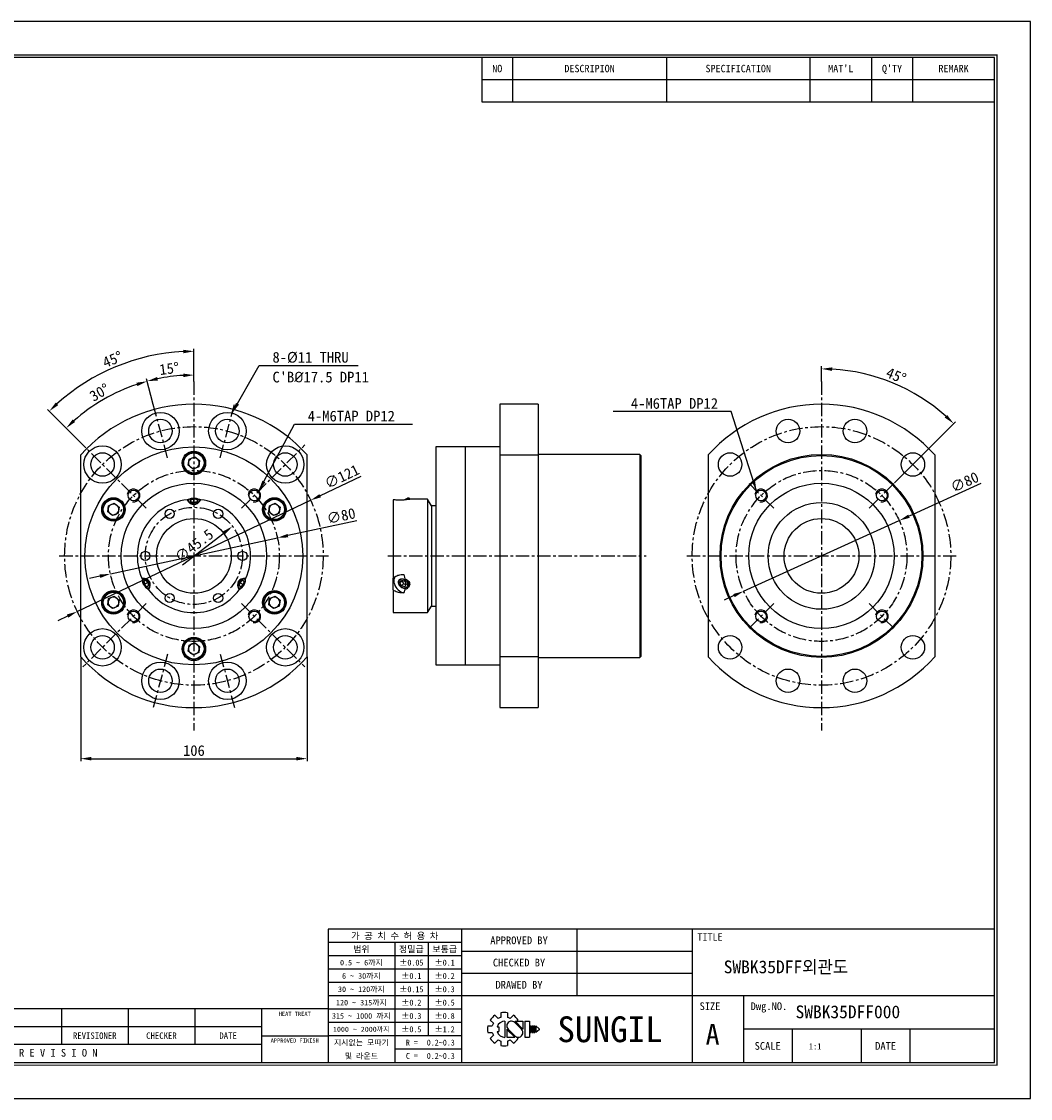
# Model space of a CAD drawing. Header units: millimetres. Extents: x -29 to 5648, y -387 to 1210.
# Tile 2 of 2: x 3169 to 3641, y 706 to 1210. Entities that reach past the tile are written whole.
import ezdxf
from ezdxf.enums import TextEntityAlignment as Align

# ---------------------------------------------------------------- set-up
doc = ezdxf.new("R2010")
doc.units = ezdxf.units.MM
doc.linetypes.add('CENTER', pattern=[2, 1.25, -0.25, 0.25, -0.25])
doc.layers.get('DEFPOINTS').update_dxf_attribs({"linetype": 'CONTINUOUS'})
for name, color, linetype in [('center', 1, 'CENTER'), ('L1', 7, 'CONTINUOUS'), ('OUTLINE', 7, 'CONTINUOUS'), ('thread', 5, 'CONTINUOUS')]:
    doc.layers.add(name, color=color, linetype=linetype)
doc.dimstyles.new('5', dxfattribs={"dimtxt": 5, "dimasz": 5, "dimexe": 1.2, "dimexo": 0, "dimgap": 1.2, "dimtad": 1, "dimdec": 3, "dimzin": 11, "dimdsep": 46, "dimtxsty": 'Standard', "dimcen": 0, "dimclrd": 5, "dimclre": 5, "dimclrt": 3, "dimadec": 0, "dimazin": 0, "dimtfac": 0.6, "dimtdec": 3, "dimtmove": 0, "dimatfit": 3, "dimfxl": 0, "dimtolj": 1, "dimtzin": 11, "dimarcsym": 0})

# ---------------------------------------------------------------- blocks, each defined once
blk = doc.blocks.new('AAAA')
at = {"layer": 'L1', "color": 0}
for p, q in [((-298.87, 124.28), (-595.87, 124.28)), ((-298.87, -85.72), (-298.87, 124.28)), ((-595.87, -85.72), (-298.87, -85.72))]:
    blk.add_line(p, q, dxfattribs=at)
at = {"layer": 'L1'}
for p, q in [((-405.87, 117.28), (-405.87, 108.62)), ((-399.87, 117.28), (-399.87, 108.62)), ((-369.87, 117.28), (-369.87, 108.62)), ((-341.87, 117.28), (-341.87, 108.62)), ((-329.87, 117.28), (-329.87, 108.62)), ((-321.87, 117.28), (-321.87, 108.62)), ((-405.87, 112.95), (-305.87, 112.95)), ((-405.87, 108.62), (-305.87, 108.62)), ((-305.87, -52.72), (-435.87, -52.72)), ((-435.87, -52.72), (-435.87, -78.72)), ((-409.87, -52.72), (-409.87, -78.72)), ((-387.37, -52.72), (-387.37, -65.72)), ((-364.87, -52.72), (-364.87, -78.72)), ((-409.87, -55.32), (-435.87, -55.32)), ((-422.87, -55.32), (-422.87, -78.72)), ((-416.37, -55.32), (-416.37, -73.52)), ((-409.87, -57.92), (-435.87, -57.92)), ((-364.87, -57.05), (-409.87, -57.05)), ((-409.87, -60.52), (-435.87, -60.52)), ((-364.87, -61.38), (-409.87, -61.38)), ((-409.87, -63.12), (-435.87, -63.12)), ((-409.87, -65.72), (-435.87, -65.72)), ((-305.87, -65.72), (-409.87, -65.72)), ((-354.87, -65.72), (-354.87, -78.72)), ((-435.87, -68.22), (-533.87, -68.22)), ((-487.87, -68.22), (-487.87, -75.22)), ((-474.87, -68.22), (-474.87, -75.22)), ((-461.87, -68.22), (-461.87, -75.22)), ((-448.87, -68.22), (-448.87, -78.72)), ((-409.87, -68.32), (-435.87, -68.32)), ((-402.17, -69.02), (-402.17, -69.9)), ((-400.87, -69.02), (-400.87, -69.9)), ((-409.87, -70.92), (-435.87, -70.92)), ((-404.24, -70.42), (-403.62, -71.04)), ((-403.32, -69.5), (-402.7, -70.12)), ((-401.37, -70.64), (-401.37, -73.79)), ((-400.35, -70.12), (-399.72, -69.5)), ((-398.13, -72.22), (-399.46, -70.88)), ((-397.85, -72.19), (-399.4, -70.64)), ((-399.4, -70.64), (-397.85, -70.64)), ((-399.03, -70.64), (-398.81, -70.42)), ((-397.85, -70.64), (-397.85, -72.22)), ((-397.48, -70.64), (-397.48, -73.79)), ((-397.48, -70.64), (-396.61, -70.64)), ((-396.61, -70.64), (-396.61, -73.79)), ((-448.87, -71.72), (-533.87, -71.72)), ((-404.71, -71.57), (-403.84, -71.57)), ((-404.71, -71.57), (-403.84, -71.57)), ((-404.71, -72.86), (-403.84, -72.86)), ((-404.24, -74.01), (-403.62, -73.39)), ((-402.89, -71.78), (-402.59, -71.78)), ((-402.89, -72.65), (-402.59, -72.65)), ((-402.59, -71.78), (-402.59, -72.65)), ((-401.01, -72.22), (-401.01, -73.79)), ((-401.01, -72.24), (-399.45, -73.79)), ((-400.73, -72.22), (-399.39, -73.55)), ((-396.46, -71.57), (-396.46, -72.86)), ((-396.46, -71.57), (-396.24, -71.57)), ((-396.46, -72.86), (-396.24, -72.86)), ((-396.24, -71.57), (-396.24, -72.86)), ((-396.09, -71.57), (-396.09, -72.86)), ((-396.09, -71.57), (-395.88, -71.57)), ((-396.09, -72.86), (-395.88, -72.86)), ((-395.88, -71.57), (-395.88, -72.86)), ((-395.72, -71.57), (-395.72, -72.86)), ((-395.72, -71.57), (-395.51, -71.57)), ((-395.72, -72.86), (-395.51, -72.86)), ((-395.51, -71.57), (-395.51, -72.86)), ((-395.36, -71.57), (-395.36, -72.86)), ((-395.36, -71.57), (-394.71, -72.11)), ((-394.71, -72.32), (-395.36, -72.86)), ((-394.71, -72.11), (-394.71, -72.22)), ((-394.71, -72.11), (-394.71, -72.32)), ((-394.71, -72.22), (-394.71, -72.32)), ((-305.87, -72.22), (-354.87, -72.22)), ((-345.37, -72.22), (-345.37, -78.72)), ((-331.87, -72.22), (-331.87, -78.72)), ((-322.37, -72.22), (-322.37, -78.72)), ((-448.87, -75.22), (-533.87, -75.22)), ((-448.87, -73.52), (-435.87, -73.52)), ((-409.87, -73.52), (-435.87, -73.52)), ((-403.32, -74.93), (-402.7, -74.31)), ((-402.17, -74.53), (-402.17, -75.41)), ((-401.01, -73.79), (-399.45, -73.79)), ((-400.87, -74.53), (-400.87, -75.41)), ((-400.35, -74.31), (-399.72, -74.93)), ((-399.08, -73.74), (-398.81, -74.01)), ((-397.48, -73.79), (-396.61, -73.79)), ((-409.87, -76.12), (-422.87, -76.12))]:
    blk.add_line(p, q, dxfattribs=at)
at = {"layer": 'L1', "const_width": 0.25}
blk.add_lwpolyline([(-305.37, -79.22), (-305.37, 117.78), (-585.87, 117.78), (-585.87, -79.22)], close=True, dxfattribs=at)
at = {"layer": 'L1'}
blk.add_lwpolyline([(-305.87, -78.72), (-305.87, 117.28), (-585.37, 117.28), (-585.37, -78.72)], close=True, dxfattribs=at)
for centre, radius, start, end in [((-401.52, -72.22), 3.26, 78.4943, 101.5057), ((-401.52, -72.22), 3.26, 123.4943, 146.5057), ((-401.52, -72.22), 2.4, 150.6872, 164.3128), ((-401.37, -72.22), 1.58, 90, 164.0671), ((-401.52, -72.22), 2.4, 105.6872, 119.3128), ((-400.09, -71.56), 0.919, 43.2202, 225.8282), ((-401.52, -72.22), 2.4, 60.6872, 74.3128), ((-401.52, -72.22), 3.26, 33.4943, 56.5057), ((-401.52, -72.22), 3.26, 168.4943, 191.5057), ((-401.52, -72.22), 2.4, 195.6872, 209.3128), ((-401.37, -72.22), 1.58, 195.9329, 270), ((-398.77, -72.87), 0.919, 223.2202, 45.8282), ((-401.52, -72.22), 3.26, 213.4943, 236.5057), ((-401.52, -72.22), 2.4, 240.6872, 254.3128), ((-401.52, -72.22), 3.26, 258.4943, 281.5057), ((-401.52, -72.22), 2.4, 285.6872, 299.3128), ((-401.52, -72.22), 3.26, 303.4943, 326.5057)]:
    blk.add_arc(centre, radius, start, end, dxfattribs=at)
for p in [(-387.37, -57.05), (-387.37, -61.38)]:
    blk.add_point(p, dxfattribs=at)
for s, height, p in [('NO', 1.444, (-402.87, 115.12)), ('DESCRIPION', 1.444, (-384.87, 115.12)), ('SPECIFICATION', 1.444, (-355.87, 115.12)), ("MAT'L", 1.444, (-335.87, 115.12)), ("Q'TY", 1.444, (-325.87, 115.12)), ('REMARK', 1.444, (-313.87, 115.12)), ('가 공 치 수 허 용 차', 1.3, (-422.87, -54.02)), ('APPROVED BY', 1.5, (-398.62, -54.88)), ('TITLE', 1.444, (-361.37, -54.22)), ('범위', 1.25, (-429.37, -56.62)), ('정밀급', 1.25, (-419.62, -56.62)), ('보통급', 1.25, (-413.12, -56.62)), ('0.5 ~ 6까지', 1.1, (-429.37, -59.22)), ('%%P0.05', 1.15, (-419.62, -59.22)), ('%%P0.1', 1.15, (-413.12, -59.22)), ('CHECKED BY', 1.5, (-398.62, -59.22)), ('6 ~ 30까지', 1.1, (-429.37, -61.82)), ('%%P0.1', 1.15, (-419.62, -61.82)), ('%%P0.2', 1.15, (-413.12, -61.82)), ('DRAWED BY', 1.5, (-398.62, -63.55)), ('30 ~ 120까지', 1.1, (-429.37, -64.42)), ('%%P0.15', 1.15, (-419.62, -64.42)), ('%%P0.3', 1.15, (-413.12, -64.42)), ('120 ~ 315까지', 1.1, (-429.37, -67.02)), ('%%P0.2', 1.15, (-419.62, -67.02)), ('%%P0.5', 1.15, (-413.12, -67.02)), ('SIZE', 1.5, (-361.37, -67.72)), ('Dwg.NO.', 1.5, (-349.87, -67.72)), ('HEAT TREAT', 0.8, (-442.37, -69.22)), ('315 ~ 1000 까지', 1.1, (-429.37, -69.62)), ('%%P0.3', 1.15, (-419.62, -69.62)), ('%%P0.8', 1.15, (-413.12, -69.62)), ('SUNGIL', 5.032, (-380.87, -72.22)), ('A', 4, (-360.87, -73.22)), ('REVISIONER', 1.25, (-481.37, -73.47)), ('CHECKER', 1.25, (-468.37, -73.47)), ('DATE', 1.25, (-455.37, -73.47)), ('1000 ~ 2000까지', 0.99, (-429.37, -72.22)), ('%%P0.5', 1.15, (-419.62, -72.22)), ('%%P1.2', 1.15, (-413.12, -72.22)), ('APPROVED FINISH', 0.8, (-442.37, -74.42)), ('지시없는 모따기', 1.1, (-429.37, -74.82)), ('R = ', 1.15, (-419.12, -74.82)), ('SCALE', 1.5, (-350.12, -75.47)), ('DATE', 1.5, (-327.12, -75.47)), ('R E V I S I O N', 1.5, (-488.49, -76.81)), ('및 라운드', 1.1, (-429.37, -77.42)), ('C = ', 1.15, (-419.12, -77.42))]:
    blk.add_text(s, height=height, dxfattribs=at).set_placement(p, align=Align.MIDDLE_CENTER)
for tag, p in [('필렛', (-416.62, -74.82)), ('모따기', (-416.62, -77.42))]:
    blk.add_attdef(tag, text='', height=1.15, dxfattribs=at).set_placement(p, align=Align.MIDDLE_LEFT)
at = {"layer": 'OUTLINE', "ltscale": 0.5}
for tag, p, height in [('TITLE', (-358.7, -61.31), 2.5), ('도번', (-344.69, -70.07), 2.5), ('SCALE', (-342.09, -76.16), 1.2), ('DATE', (-318.85, -76.2), 1.2)]:
    blk.add_attdef(tag, p, '', height=height, dxfattribs=at)
blk = doc.blocks.new('*D42')
at = {"layer": 'DEFPOINTS', "color": 0, "ltscale": 5}
for p in [(3242.3, 1043.84), (3249.68, 1041.17), (3230.67, 1030.45), (3237.36, 1005.47), (3249.68, 877.87)]:
    blk.add_point(p, dxfattribs=at)
at = {"layer": 'OUTLINE', "color": 5, "lineweight": -2, "ltscale": 5}
for p, q in [((3249.68, 1041.17), (3249.68, 1045.36)), ((3230.67, 1030.45), (3227.46, 1042.44))]:
    blk.add_line(p, q, dxfattribs=at)
blk.add_arc((3249.68, 959.52), 84.64, 93.3851, 101.6149, dxfattribs=at)
at = {"layer": 'OUTLINE', "color": 5, "ltscale": 5}
for points in [[(3244.65, 1044.85), (3244.7, 1043.18), (3249.68, 1044.16)], [(3232.83, 1041.62), (3232.44, 1043.24), (3227.77, 1041.28)]]:
    blk.add_solid(points, dxfattribs=at)
at = {"layer": 'OUTLINE', "color": 3, "ltscale": 5, "insert": (3238.14, 1047.18), "char_height": 5, "attachment_point": 5, "rotation": 7.5}
blk.add_mtext('\\A1;15°', dxfattribs=at)
blk = doc.blocks.new('*D43')
at = {"layer": 'DEFPOINTS', "color": 0, "ltscale": 5}
for p in [(3213.93, 1036.18), (3230.67, 1030.45), (3197.75, 1011.44), (3237.36, 1005.47), (3227.34, 981.86)]:
    blk.add_point(p, dxfattribs=at)
at = {"layer": 'OUTLINE', "color": 5, "lineweight": -2, "ltscale": 5}
for p, q in [((3230.67, 1030.45), (3227.47, 1042.38)), ((3197.75, 1011.44), (3189.01, 1020.18))]:
    blk.add_line(p, q, dxfattribs=at)
blk.add_arc((3249.68, 959.52), 84.59, 108.3873, 131.6127, dxfattribs=at)
at = {"layer": 'OUTLINE', "color": 5, "ltscale": 5}
for points in [[(3222.75, 1040.59), (3223.23, 1038.99), (3227.78, 1041.23)], [(3194.07, 1022.16), (3192.93, 1023.37), (3189.86, 1019.33)]]:
    blk.add_solid(points, dxfattribs=at)
at = {"layer": 'OUTLINE', "color": 3, "ltscale": 5, "insert": (3205.5, 1036.03), "char_height": 5, "attachment_point": 5, "rotation": 30}
blk.add_mtext('\\A1;30°', dxfattribs=at)
blk = doc.blocks.new('*D44')
at = {"layer": 'DEFPOINTS', "color": 0, "ltscale": 5}
for p in [(3224.89, 1052.03), (3249.68, 1041.17), (3197.75, 1011.44), (3227.34, 981.86), (3249.68, 877.87)]:
    blk.add_point(p, dxfattribs=at)
at = {"layer": 'OUTLINE', "color": 5, "lineweight": -2, "ltscale": 5}
for p, q in [((3249.68, 1041.17), (3249.68, 1056.5)), ((3197.75, 1011.44), (3181.1, 1028.09))]:
    blk.add_line(p, q, dxfattribs=at)
blk.add_arc((3249.68, 959.52), 95.78, 92.9915, 132.0085, dxfattribs=at)
at = {"layer": 'OUTLINE', "color": 5, "ltscale": 5}
for points in [[(3244.66, 1056), (3244.7, 1054.33), (3249.68, 1055.3)], [(3186.15, 1030.08), (3185, 1031.29), (3181.95, 1027.24)]]:
    blk.add_solid(points, dxfattribs=at)
at = {"layer": 'OUTLINE', "color": 3, "ltscale": 5, "insert": (3211.58, 1051.49), "char_height": 5, "attachment_point": 5, "rotation": 22.5}
blk.add_mtext('\\A1;45°', dxfattribs=at)
blk = doc.blocks.new('*D59')
at = {"layer": 'DEFPOINTS', "color": 0, "ltscale": 5}
for p in [(3267.74, 973.35), (3231.61, 945.69)]:
    blk.add_point(p, dxfattribs=at)
at = {"layer": 'OUTLINE', "color": 5, "lineweight": -2, "ltscale": 5}
blk.add_line((3244.31, 955.41), (3263.77, 970.31), dxfattribs=at)
at = {"layer": 'OUTLINE', "color": 5, "ltscale": 5}
blk.add_solid([(3263.26, 970.98), (3264.27, 969.65), (3267.74, 973.35)], dxfattribs=at)
at = {"layer": 'OUTLINE', "color": 3, "ltscale": 5, "insert": (3249.77, 964.33), "char_height": 5, "attachment_point": 5, "rotation": 37.4496}
blk.add_mtext('\\A1;∅45.5', dxfattribs=at)
blk = doc.blocks.new('*D60')
at = {"layer": 'DEFPOINTS', "color": 0, "ltscale": 5}
for p in [(3288.78, 967.95), (3210.57, 951.09)]:
    blk.add_point(p, dxfattribs=at)
at = {"layer": 'OUTLINE', "color": 5, "lineweight": -2, "ltscale": 5}
for p, q in [((3325.87, 975.95), (3293.66, 969.01)), ((3210.57, 951.09), (3288.78, 967.95)), ((3205.69, 950.04), (3200.8, 948.98))]:
    blk.add_line(p, q, dxfattribs=at)
at = {"layer": 'OUTLINE', "color": 5, "ltscale": 5}
for points in [[(3293.49, 969.82), (3293.84, 968.19), (3288.78, 967.95)], [(3205.51, 950.85), (3205.86, 949.22), (3210.57, 951.09)]]:
    blk.add_solid(points, dxfattribs=at)
at = {"layer": 'OUTLINE', "color": 3, "ltscale": 5, "insert": (3318.58, 978.23), "char_height": 5, "attachment_point": 5, "rotation": 12.1676}
blk.add_mtext('\\A1;∅80', dxfattribs=at)
blk = doc.blocks.new('*D61')
at = {"layer": 'DEFPOINTS', "color": 0, "ltscale": 5}
for p in [(3304.29, 985.54), (3195.06, 933.5)]:
    blk.add_point(p, dxfattribs=at)
at = {"layer": 'OUTLINE', "color": 5, "lineweight": -2, "ltscale": 5}
for p, q in [((3327.76, 996.72), (3308.81, 987.69)), ((3195.06, 933.5), (3304.29, 985.54)), ((3190.54, 931.35), (3186.03, 929.2))]:
    blk.add_line(p, q, dxfattribs=at)
at = {"layer": 'OUTLINE', "color": 5, "ltscale": 5}
for points in [[(3308.45, 988.44), (3309.17, 986.94), (3304.29, 985.54)], [(3190.19, 932.1), (3190.9, 930.6), (3195.06, 933.5)]]:
    blk.add_solid(points, dxfattribs=at)
at = {"layer": 'OUTLINE', "color": 3, "ltscale": 5, "insert": (3318.92, 996.69), "char_height": 5, "attachment_point": 5, "rotation": 25.4746}
blk.add_mtext('\\A1;∅121', dxfattribs=at)
blk = doc.blocks.new('*D62')
at = {"layer": 'DEFPOINTS', "color": 0, "ltscale": 5}
for p in [(3579.87, 976.05), (3507.02, 942.99)]:
    blk.add_point(p, dxfattribs=at)
at = {"layer": 'OUTLINE', "color": 5, "lineweight": -2, "ltscale": 5}
for p, q in [((3618.05, 993.37), (3584.42, 978.11)), ((3507.02, 942.99), (3579.87, 976.05)), ((3502.46, 940.93), (3497.91, 938.86))]:
    blk.add_line(p, q, dxfattribs=at)
at = {"layer": 'OUTLINE', "color": 5, "ltscale": 5}
for points in [[(3584.08, 978.87), (3584.77, 977.35), (3579.87, 976.05)], [(3502.12, 941.69), (3502.81, 940.17), (3507.02, 942.99)]]:
    blk.add_solid(points, dxfattribs=at)
at = {"layer": 'OUTLINE', "color": 3, "ltscale": 5, "insert": (3610.44, 994.05), "char_height": 5, "attachment_point": 5, "rotation": 24.4043}
blk.add_mtext('\\A1;∅80', dxfattribs=at)
blk = doc.blocks.new('*D63')
at = {"layer": 'DEFPOINTS', "color": 0, "ltscale": 5}
for p in [(3543.44, 1041.17), (3587.22, 1035.34), (3577.68, 993.75), (3565.78, 981.86), (3543.44, 877.87)]:
    blk.add_point(p, dxfattribs=at)
at = {"layer": 'OUTLINE', "color": 5, "lineweight": -2, "ltscale": 5}
for p, q in [((3543.44, 1041.17), (3543.44, 1048.27)), ((3577.68, 993.75), (3606.2, 1022.27))]:
    blk.add_line(p, q, dxfattribs=at)
blk.add_arc((3543.44, 959.52), 87.55, 48.2727, 86.7273, dxfattribs=at)
at = {"layer": 'OUTLINE', "color": 5, "ltscale": 5}
for points in [[(3548.42, 1046.09), (3548.47, 1047.76), (3543.44, 1047.07)], [(3602.29, 1025.46), (3601.14, 1024.25), (3605.35, 1021.43)]]:
    blk.add_solid(points, dxfattribs=at)
at = {"layer": 'OUTLINE', "color": 3, "ltscale": 5, "insert": (3578.39, 1043.88), "char_height": 5, "attachment_point": 5, "rotation": 337.5}
blk.add_mtext('\\A1;45°', dxfattribs=at)
blk = doc.blocks.new('*D64')
at = {"layer": 'DEFPOINTS', "color": 0, "ltscale": 5}
for p in [(3196.68, 912.28), (3302.68, 912.28), (3302.68, 864.63)]:
    blk.add_point(p, dxfattribs=at)
at = {"layer": 'OUTLINE', "color": 5, "lineweight": -2, "ltscale": 5}
for p, q in [((3196.68, 912.28), (3196.68, 863.43)), ((3302.68, 912.28), (3302.68, 863.43)), ((3201.68, 864.63), (3297.68, 864.63))]:
    blk.add_line(p, q, dxfattribs=at)
at = {"layer": 'OUTLINE', "color": 5, "ltscale": 5}
for points in [[(3201.68, 865.46), (3201.68, 863.8), (3196.68, 864.63)], [(3297.68, 865.46), (3297.68, 863.8), (3302.68, 864.63)]]:
    blk.add_solid(points, dxfattribs=at)
at = {"layer": 'OUTLINE', "color": 3, "ltscale": 5, "insert": (3249.68, 868.4), "char_height": 5, "attachment_point": 5}
blk.add_mtext('\\A1;106', dxfattribs=at)

msp = doc.modelspace()

# ---------------------------------------------------------------- linework, layer by layer
at = {"layer": 'center', "ltscale": 5}
for p, q in [((3249.6755, 1041.1703), (3249.6755, 877.8703)), ((3543.4439, 1041.1703), (3543.4439, 877.8703)), ((3237.3634, 1005.4696), (3230.6705, 1030.4481)), ((3261.9876, 1005.4696), (3268.6806, 1030.4481)), ((3227.3402, 981.8556), (3197.7528, 1011.4431)), ((3272.0108, 981.8556), (3301.5982, 1011.4431)), ((3521.1085, 981.8556), (3509.2106, 993.7536)), ((3565.7792, 981.8556), (3577.6771, 993.7536)), ((3186.6755, 959.5203), (3312.6755, 959.5203)), ((3340.3867, 959.5203), (3461.3867, 959.5203)), ((3480.4439, 959.5203), (3606.4438, 959.5203)), ((3227.3402, 937.185), (3197.7528, 907.5976)), ((3272.0108, 937.185), (3301.5982, 907.5976)), ((3521.1085, 937.185), (3509.2106, 925.2871)), ((3565.7792, 937.185), (3577.6771, 925.2871)), ((3237.3634, 913.5711), (3230.6705, 888.5926)), ((3261.9876, 913.5711), (3268.6806, 888.5926))]:
    msp.add_line(p, q, dxfattribs=at)
for centre, radius in [((3249.6755, 959.5203), 60.5), ((3543.4439, 959.5203), 60.5), ((3249.6755, 959.5203), 40), ((3543.4439, 959.5203), 40), ((3249.6755, 959.5203), 22.75)]:
    msp.add_circle(centre, radius, dxfattribs=at)
at = {"layer": 'OUTLINE'}
for p, q in [((3410.8867, 1030.5203), (3392.8867, 1030.5203)), ((3392.8867, 1030.5203), (3392.8867, 888.5203)), ((3410.8867, 1030.5203), (3410.8867, 1006.7644)), ((3375.8867, 1010.5203), (3362.8867, 1010.5203)), ((3362.8867, 1010.5203), (3362.8867, 908.5203)), ((3392.8867, 1010.5203), (3375.8867, 1010.5203)), ((3376.8867, 908.5203), (3376.8867, 1010.5203)), ((3196.6755, 912.2763), (3196.6755, 1006.7644)), ((3247.0075, 1001.918), (3247.3869, 1004.7797)), ((3247.3869, 1004.7797), (3250.0549, 1005.882)), ((3250.0549, 1005.882), (3252.3435, 1004.1226)), ((3252.3435, 1004.1226), (3251.9641, 1001.2609)), ((3302.6755, 912.2763), (3302.6755, 1006.7644)), ((3392.8867, 1006.7644), (3410.8867, 1006.7644)), ((3458.3867, 1007.0203), (3410.8867, 1007.0203)), ((3410.8867, 1006.7644), (3410.8867, 912.2763)), ((3458.8867, 1006.5203), (3458.3867, 1007.0203)), ((3458.3867, 1007.0203), (3458.3867, 912.0203)), ((3458.8867, 1006.5203), (3458.8867, 912.5203)), ((3490.4439, 1006.7644), (3490.4439, 912.2763)), ((3596.4438, 1006.7644), (3596.4438, 912.2763)), ((3249.2961, 1000.1586), (3247.0075, 1001.918)), ((3251.9641, 1001.2609), (3249.2961, 1000.1586)), ((3209.3354, 980.168), (3209.7148, 983.0297)), ((3209.7148, 983.0297), (3212.3828, 984.132)), ((3212.3828, 984.132), (3214.6714, 982.3726)), ((3247.4688, 985.9283), (3247.5018, 985.931)), ((3248.1755, 985.7738), (3249.6755, 986.2069)), ((3248.1755, 984.9078), (3248.1755, 985.7738)), ((3249.6755, 984.4748), (3248.1755, 984.9078)), ((3251.1755, 985.7738), (3249.6755, 986.2069)), ((3249.6755, 984.4748), (3249.6755, 986.2069)), ((3251.1755, 984.9078), (3249.6755, 984.4748)), ((3251.1755, 985.7738), (3251.1755, 984.9078)), ((3251.8492, 985.931), (3251.8822, 985.9283)), ((3284.6796, 980.168), (3285.059, 983.0297)), ((3285.059, 983.0297), (3287.727, 984.132)), ((3287.727, 984.132), (3290.0156, 982.3726)), ((3342.8867, 985.8271), (3342.8867, 949.1333)), ((3348.6943, 985.931), (3348.6266, 985.9283)), ((3348.6943, 985.931), (3349.224, 985.9035)), ((3350.3673, 986.5636), (3349.727, 986.5636)), ((3350.6794, 986.023), (3350.3673, 986.5636)), ((3359.0867, 986.0203), (3350.6732, 986.0203)), ((3360.8188, 983.0203), (3359.0867, 986.0203)), ((3359.0867, 986.0203), (3359.0867, 959.5203)), ((3362.8867, 983.0203), (3360.8188, 983.0203)), ((3360.8188, 983.0203), (3360.8188, 936.0203)), ((3211.624, 978.4086), (3209.3354, 980.168)), ((3214.292, 979.5109), (3211.624, 978.4086)), ((3214.6714, 982.3726), (3214.292, 979.5109)), ((3286.9682, 978.4086), (3284.6796, 980.168)), ((3289.6362, 979.5109), (3286.9682, 978.4086)), ((3290.0156, 982.3726), (3289.6362, 979.5109)), ((3359.0867, 959.5203), (3359.0867, 933.0203)), ((3225.7163, 948.1975), (3225.7022, 948.2274)), ((3226.1893, 947.6926), (3226.9393, 948.1256)), ((3226.1893, 947.6926), (3226.5643, 946.1771)), ((3226.9393, 948.1256), (3228.0643, 947.0431)), ((3271.2867, 947.0431), (3272.4117, 948.1256)), ((3272.4117, 948.1256), (3273.1617, 947.6926)), ((3273.1617, 947.6926), (3272.7867, 946.1771)), ((3273.6488, 948.2274), (3273.6347, 948.1975)), ((3342.8867, 943.6006), (3342.8867, 949.1333)), ((3346.1091, 947.0431), (3346.8591, 948.1256)), ((3346.1091, 947.0431), (3347.1091, 947.9091)), ((3346.8591, 948.1256), (3348.3591, 947.6926)), ((3347.1925, 948.0294), (3347.1091, 947.9091)), ((3347.1091, 947.9091), (3347.8591, 946.3936)), ((3348.3591, 947.6926), (3349.1091, 946.1771)), ((3348.6266, 948.2274), (3348.6943, 948.1975)), ((3349.224, 948.4813), (3348.6943, 948.1975)), ((3228.0643, 947.0431), (3226.5643, 946.1771)), ((3227.6893, 945.0945), (3226.5643, 946.1771)), ((3228.4393, 945.5275), (3227.6893, 945.0945)), ((3227.9089, 944.4053), (3227.89, 944.4325)), ((3228.0643, 947.0431), (3228.4393, 945.5275)), ((3270.5083, 946.0806), (3270.4774, 946.0816)), ((3270.9117, 945.5275), (3271.2867, 947.0431)), ((3271.6617, 945.0945), (3270.9117, 945.5275)), ((3271.2867, 947.0431), (3272.7867, 946.1771)), ((3271.461, 944.4325), (3271.4421, 944.4053)), ((3271.6617, 945.0945), (3272.7867, 946.1771)), ((3273.6716, 947.3982), (3273.5652, 947.1395)), ((3342.8867, 943.6006), (3342.8867, 933.0203)), ((3345.775, 946.0806), (3345.7499, 946.0824)), ((3346.8591, 945.5275), (3346.1091, 947.0431)), ((3346.8591, 945.5275), (3347.8591, 946.3936)), ((3348.3591, 945.0945), (3346.8591, 945.5275)), ((3349.0258, 946.0568), (3347.8591, 946.3936)), ((3348.3591, 945.0945), (3349.1091, 946.1771)), ((3348.6943, 944.4325), (3348.6266, 944.4053)), ((3348.6943, 944.4325), (3349.224, 944.1762)), ((3350.0192, 947.3982), (3349.4433, 947.1395)), ((3349.7332, 944.4809), (3349.8718, 944.601)), ((3209.3354, 936.668), (3209.7148, 939.5297)), ((3209.7148, 939.5297), (3212.3828, 940.632)), ((3212.3828, 940.632), (3214.6714, 938.8726)), ((3214.6714, 938.8726), (3214.292, 936.0109)), ((3284.6796, 936.668), (3285.059, 939.5297)), ((3285.059, 939.5297), (3287.727, 940.632)), ((3287.727, 940.632), (3290.0156, 938.8726)), ((3290.0156, 938.8726), (3289.6362, 936.0109)), ((3211.624, 934.9086), (3209.3354, 936.668)), ((3214.292, 936.0109), (3211.624, 934.9086)), ((3286.9682, 934.9086), (3284.6796, 936.668)), ((3289.6362, 936.0109), (3286.9682, 934.9086)), ((3342.8867, 933.0203), (3359.0867, 933.0203)), ((3359.0867, 933.0203), (3360.8188, 936.0203)), ((3360.8188, 936.0203), (3362.8867, 936.0203)), ((3247.0075, 914.918), (3247.3869, 917.7797)), ((3247.3869, 917.7797), (3250.0549, 918.882)), ((3250.0549, 918.882), (3252.3435, 917.1226)), ((3249.2961, 913.1586), (3247.0075, 914.918)), ((3251.9641, 914.2609), (3249.2961, 913.1586)), ((3252.3435, 917.1226), (3251.9641, 914.2609)), ((3410.8867, 912.2763), (3392.8867, 912.2763)), ((3410.8867, 912.2763), (3410.8867, 888.5203)), ((3458.3867, 912.0203), (3458.8867, 912.5203)), ((3362.8867, 908.5203), (3375.8867, 908.5203)), ((3375.8867, 908.5203), (3392.8867, 908.5203)), ((3410.8867, 912.0203), (3458.3867, 912.0203)), ((3392.8867, 888.5203), (3410.8867, 888.5203))]:
    msp.add_line(p, q, dxfattribs=at)
at = {"layer": 'OUTLINE', "flags": 128}
for points in [[(3251.8822, 985.9283), (3252.0997, 985.6463), (3252.1755, 985.3465), (3252.1051, 985.0463), (3251.8928, 984.7634), (3251.5508, 984.5142), (3251.0993, 984.3133), (3250.5645, 984.1725), (3249.9777, 984.1), (3249.3733, 984.1), (3248.7866, 984.1725), (3248.2518, 984.3133), (3247.8002, 984.5142), (3247.4582, 984.7634), (3247.2459, 985.0463), (3247.1755, 985.3465), (3247.2513, 985.6463), (3247.4688, 985.9283)], [(3249.6755, 986.5636), (3250.2608, 986.5281), (3250.812, 986.4235), (3251.2972, 986.2561), (3251.6881, 986.0354), (3251.9621, 985.7744), (3252.1032, 985.4882), (3252.1032, 985.1934), (3251.9621, 984.9072), (3251.6881, 984.6462), (3251.2972, 984.4256), (3250.812, 984.2581), (3250.2608, 984.1536), (3249.6755, 984.1181), (3249.0903, 984.1536), (3248.539, 984.2581), (3248.0538, 984.4256), (3247.6629, 984.6462), (3247.3889, 984.9072), (3247.2478, 985.1934), (3247.2478, 985.4882), (3247.3889, 985.7744), (3247.6629, 986.0354), (3248.0538, 986.2561), (3248.539, 986.4235), (3249.0903, 986.5281), (3249.6755, 986.5636)], [(3348.6266, 985.9283), (3348.4634, 985.8341), (3348.2436, 985.7071), (3347.9673, 985.5476)], [(3349.727, 986.5636), (3349.6655, 986.5281), (3349.4844, 986.4235), (3349.1944, 986.2561), (3348.8122, 986.0354), (3348.6266, 985.9283)], [(3350.3673, 986.5636), (3350.352, 986.5548), (3350.2309, 986.4848), (3349.9943, 986.3482), (3349.6533, 986.1514), (3349.224, 985.9035)], [(3225.7022, 948.2274), (3225.8376, 948.5567), (3226.0594, 948.7723), (3226.3545, 948.8614), (3226.7057, 948.819), (3227.0925, 948.6475), (3227.4923, 948.3568), (3227.8816, 947.9641), (3228.2378, 947.4922), (3228.54, 946.9688), (3228.7706, 946.4244), (3228.916, 945.8908), (3228.9678, 945.3993), (3228.923, 944.9786), (3228.7841, 944.6532), (3228.5594, 944.4422), (3228.2618, 944.3579), (3227.9089, 944.4053)], [(3225.9578, 946.6101), (3225.7863, 947.1376), (3225.7037, 947.6345), (3225.7147, 948.0718), (3225.8186, 948.4242), (3226.0094, 948.6712), (3226.2761, 948.7983), (3226.6031, 948.7983), (3226.9715, 948.6712), (3227.3598, 948.4242), (3227.7454, 948.0718), (3228.106, 947.6345), (3228.4205, 947.1376), (3228.6708, 946.6101), (3228.8423, 946.0825), (3228.9249, 945.5857), (3228.9139, 945.1483), (3228.81, 944.7959), (3228.6192, 944.549), (3228.3525, 944.4218), (3228.0254, 944.4218), (3227.6571, 944.549), (3227.2688, 944.7959), (3226.8832, 945.1483), (3226.5226, 945.5857), (3226.208, 946.0825), (3225.9578, 946.6101)], [(3271.4421, 944.4053), (3271.0892, 944.3579), (3270.7916, 944.4422), (3270.5669, 944.6532), (3270.428, 944.9786), (3270.3832, 945.3993), (3270.435, 945.8908), (3270.5805, 946.4244), (3270.811, 946.9688), (3271.1132, 947.4922), (3271.4694, 947.9641), (3271.8588, 948.3568), (3272.2585, 948.6475), (3272.6453, 948.819), (3272.9965, 948.8614), (3273.2916, 948.7723), (3273.5134, 948.5567), (3273.6488, 948.2274)], [(3270.5083, 946.0806), (3270.6794, 946.6081), (3270.9294, 947.1357), (3271.2438, 947.6327), (3271.6042, 948.0703), (3271.9898, 948.4231), (3272.3781, 948.6705), (3272.7466, 948.7981), (3273.0738, 948.7986), (3273.3407, 948.6719), (3273.5319, 948.4253), (3273.6361, 948.0733), (3273.6475, 947.6362), (3273.5652, 947.1395)], [(3343.9052, 949.9223), (3343.801, 949.7705), (3343.5137, 949.1984), (3343.3381, 948.5558), (3343.279, 947.8601), (3343.3381, 947.1302), (3343.5137, 946.3862), (3343.801, 945.6483), (3344.1922, 944.9366), (3344.6766, 944.2706), (3345.2411, 943.6684), (3345.8701, 943.1465), (3346.5466, 942.719), (3347.2521, 942.3978), (3347.9673, 942.1914)], [(3348.6266, 944.4053), (3348.1383, 944.3579), (3347.6189, 944.4422), (3347.0991, 944.6532), (3346.609, 944.9786), (3346.1774, 945.3993), (3345.8295, 945.8908), (3345.5856, 946.4244), (3345.4599, 946.9688), (3345.4599, 947.4922), (3345.5856, 947.9641), (3345.8295, 948.3568), (3346.1774, 948.6475), (3346.609, 948.819), (3347.0991, 948.8614), (3347.6189, 948.7723), (3348.1383, 948.5567), (3348.6266, 948.2274)], [(3345.775, 946.0806), (3345.5749, 946.6081), (3345.493, 947.1357), (3345.5341, 947.6327), (3345.6957, 948.0703), (3345.9686, 948.4231), (3346.3368, 948.6705), (3346.779, 948.7981), (3347.2694, 948.7986), (3347.7795, 948.6719), (3348.2798, 948.4253), (3348.7411, 948.0733), (3349.1365, 947.6362), (3349.4433, 947.1395)], [(3273.5652, 947.1395), (3273.394, 946.6121), (3273.144, 946.0845), (3272.8297, 945.5874), (3272.4692, 945.1498), (3272.0837, 944.7971), (3271.6954, 944.5497), (3271.3269, 944.422), (3270.9997, 944.4216), (3270.7327, 944.5483), (3270.5416, 944.7948), (3270.4373, 945.1468), (3270.426, 945.5839), (3270.5083, 946.0806)], [(3349.4433, 947.1395), (3349.6434, 946.6121), (3349.7253, 946.0845), (3349.6842, 945.5874), (3349.5225, 945.1498), (3349.2496, 944.7971), (3348.8814, 944.5497), (3348.4393, 944.422), (3347.9489, 944.4216), (3347.4387, 944.5483), (3346.9385, 944.7948), (3346.4772, 945.1468), (3346.0817, 945.5839), (3345.775, 946.0806)]]:
    msp.add_lwpolyline(points, dxfattribs=at)
at = {"layer": 'OUTLINE'}
for centre, radius in [((3234.017, 1017.9588), 8.75), ((3234.017, 1017.9588), 5.5), ((3265.3341, 1017.9588), 8.75), ((3265.3341, 1017.9588), 5.5), ((3527.7853, 1017.9588), 5.5), ((3559.1024, 1017.9588), 5.5), ((3206.8955, 1002.3003), 8.75), ((3249.6755, 959.5203), 51), ((3249.6755, 1003.0203), 5.5), ((3249.6755, 1003.0203), 5), ((3292.4555, 1002.3003), 8.75), ((3206.8955, 1002.3003), 5.5), ((3249.6755, 1003.0203), 4.75), ((3292.4555, 1002.3003), 5.5), ((3500.6639, 1002.3003), 5.5), ((3543.4439, 959.5203), 47.5), ((3543.4439, 959.5203), 47), ((3586.2238, 1002.3003), 5.5), ((3249.6755, 959.5203), 34), ((3543.4439, 959.5203), 34), ((3221.3912, 987.8046), 2.5), ((3277.9598, 987.8046), 2.5), ((3515.1596, 987.8046), 2.5), ((3571.7281, 987.8046), 2.5), ((3212.0034, 981.2703), 5.5), ((3212.0034, 981.2703), 5), ((3212.0034, 981.2703), 4.75), ((3287.3476, 981.2703), 5.5), ((3287.3476, 981.2703), 5), ((3287.3476, 981.2703), 4.75), ((3543.4439, 959.5203), 25), ((3238.3005, 979.2224), 2.15), ((3261.0505, 979.2224), 2.15), ((3249.6755, 959.5203), 17.5), ((3543.4439, 959.5203), 17.5), ((3226.9255, 959.5203), 2.15), ((3272.4255, 959.5203), 2.15), ((3212.0034, 937.7703), 5.5), ((3212.0034, 937.7703), 5), ((3212.0034, 937.7703), 4.75), ((3287.3476, 937.7703), 5.5), ((3287.3476, 937.7703), 5), ((3287.3476, 937.7703), 4.75), ((3238.3005, 939.8182), 2.15), ((3261.0505, 939.8182), 2.15), ((3221.3912, 931.2361), 2.5), ((3277.9598, 931.2361), 2.5), ((3515.1596, 931.2361), 2.5), ((3571.7281, 931.2361), 2.5), ((3206.8955, 916.7404), 8.75), ((3292.4555, 916.7404), 8.75), ((3206.8955, 916.7404), 5.5), ((3249.6755, 916.0203), 5.5), ((3249.6755, 916.0203), 5), ((3249.6755, 916.0203), 4.75), ((3292.4555, 916.7404), 5.5), ((3500.6639, 916.7404), 5.5), ((3586.2238, 916.7404), 5.5), ((3234.017, 901.0818), 8.75), ((3265.3341, 901.0818), 8.75), ((3234.017, 901.0818), 5.5), ((3265.3341, 901.0818), 5.5), ((3527.7853, 901.0818), 5.5), ((3559.1024, 901.0818), 5.5)]:
    msp.add_circle(centre, radius, dxfattribs=at)
for centre, radius, start, end in [((3249.6755, 959.5203), 71, 41.713719, 138.286281), ((3543.4439, 959.5203), 71, 41.713719, 138.286281), ((3249.6755, 1003.0203), 2.5, 172.448281, 232.448281), ((3249.6755, 1003.0203), 2.5, 112.448281, 172.448281), ((3249.6755, 1003.0203), 2.5, 52.448281, 112.448281), ((3249.6755, 1003.0203), 2.5, 352.448281, 52.448281), ((3249.6755, 1003.0203), 2.5, 232.448281, 292.448281), ((3249.6755, 1003.0203), 2.5, 292.448281, 352.448281), ((3212.0034, 981.2703), 2.5, 112.448281, 172.448281), ((3212.0034, 981.2703), 2.5, 52.448281, 112.448281), ((3212.0034, 981.2703), 2.5, 352.448281, 52.448281), ((3249.6755, 959.5203), 26.5, 96.923254, 203.076746), ((3249.6755, 959.5203), 26.5, 94.776683, 96.923254), ((3247.9729, 985.2871), 0.7979, 126.193748, 178.099212), ((3249.6755, 981.7735), 4.8203, 58.958962, 121.041038), ((3251.3781, 985.2871), 0.7979, 1.900788, 53.806252), ((3249.6755, 959.5203), 26.5, 83.076746, 85.223317), ((3249.6755, 959.5203), 26.5, 336.923254, 83.076746), ((3287.3476, 981.2703), 2.5, 112.448281, 172.448281), ((3287.3476, 981.2703), 2.5, 52.448281, 112.448281), ((3287.3476, 981.2703), 2.5, 352.448281, 52.448281), ((3212.0034, 981.2703), 2.5, 172.448281, 232.448281), ((3212.0034, 981.2703), 2.5, 232.448281, 292.448281), ((3212.0034, 981.2703), 2.5, 292.448281, 352.448281), ((3287.3476, 981.2703), 2.5, 172.448281, 232.448281), ((3287.3476, 981.2703), 2.5, 232.448281, 292.448281), ((3287.3476, 981.2703), 2.5, 292.448281, 352.448281), ((3249.6755, 959.5203), 26.5, 203.076746, 205.223317), ((3230.4037, 948.3937), 4.8203, 178.958917, 241.041068), ((3226.5095, 948.1114), 0.7979, 121.900565, 173.806305), ((3272.8376, 948.109), 0.802, 6.336304, 57.956826), ((3249.6755, 959.5203), 26.5, 334.776683, 336.923254), ((3270.6537, 948.2092), 3.1249, 344.959158, 4.996407), ((3347.4132, 947.1466), 1.9746, 136.19043, 212.60975), ((3346.4884, 945.6394), 3.9446, 26.480043, 46.092961), ((3228.2121, 945.1624), 0.7979, 246.193133, 298.099835), ((3249.6755, 959.5203), 26.5, 214.776683, 216.923254), ((3249.6755, 959.5203), 26.5, 216.923254, 323.076746), ((3271.1401, 945.1928), 0.8253, 242.822718, 292.884314), ((3249.6755, 959.5203), 26.5, 323.076746, 325.223317), ((3268.7949, 948.5184), 5.0037, 299.794318, 347.063155), ((3348.2898, 947.1629), 2.7602, 203.044316, 278.426294), ((3348.1895, 946.1406), 2.2202, 297.771003, 34.501051), ((3212.0034, 937.7703), 2.5, 172.448281, 232.448281), ((3212.0034, 937.7703), 2.5, 112.448281, 172.448281), ((3212.0034, 937.7703), 2.5, 52.448281, 112.448281), ((3212.0034, 937.7703), 2.5, 292.448281, 352.448281), ((3212.0034, 937.7703), 2.5, 352.448281, 52.448281), ((3287.3476, 937.7703), 2.5, 172.448281, 232.448281), ((3287.3476, 937.7703), 2.5, 112.448281, 172.448281), ((3287.3476, 937.7703), 2.5, 52.448281, 112.448281), ((3287.3476, 937.7703), 2.5, 292.448281, 352.448281), ((3287.3476, 937.7703), 2.5, 352.448281, 52.448281), ((3212.0034, 937.7703), 2.5, 232.448281, 292.448281), ((3287.3476, 937.7703), 2.5, 232.448281, 292.448281), ((3249.6755, 916.0203), 2.5, 112.448281, 172.448281), ((3249.6755, 916.0203), 2.5, 52.448281, 112.448281), ((3249.6755, 916.0203), 2.5, 352.448281, 52.448281), ((3249.6755, 959.5203), 71, 221.713719, 318.286281), ((3249.6755, 916.0203), 2.5, 172.448281, 232.448281), ((3249.6755, 916.0203), 2.5, 232.448281, 292.448281), ((3249.6755, 916.0203), 2.5, 292.448281, 352.448281), ((3543.4439, 959.5203), 71, 221.713719, 318.286281)]:
    msp.add_arc(centre, radius, start, end, dxfattribs=at)
for centre, major_axis, ratio, start_param, end_param in [((3249.6755, 993.5203), (0, -10), 0.5, 5.59016893, 6.97620169), ((3220.2306, 942.5203), (8.6603, 5), 0.5, 5.59016893, 6.97620169), ((3279.1204, 942.5203), (-8.6603, 5), 0.5, 5.59016893, 6.97620169), ((3302.8867, 959.5203), (45.2628, -16.8751), 0.45141623, 0.25010544, 0.35589519), ((3302.8867, 959.5203), (45.2628, -16.8751), 0.45141623, 6.26076329, 6.36655304)]:
    msp.add_ellipse(centre, major_axis=major_axis, ratio=ratio, start_param=start_param, end_param=end_param, dxfattribs=at)
for points, knots in [([(3347.9673, 985.5476), (3347.5476, 985.5463), (3346.6923, 985.5437), (3345.4864, 985.5951), (3344.3838, 985.6722), (3343.5281, 985.7536), (3343.0655, 985.8066), (3342.8867, 985.8271)], [0, 0, 0, 0, 0.22645701, 0.46143947, 0.6625423, 0.86956792, 1, 1, 1, 1]), ([(3350.6732, 986.0195), (3350.6758, 986.0198), (3350.7299, 986.0253), (3350.5359, 986.005), (3350.0927, 985.9632), (3349.5754, 985.9239), (3349.2631, 985.9058), (3349.224, 985.9035)], [0, 0, 0, 0, 0.0152549, 0.32358132, 0.63195285, 0.95383166, 1, 1, 1, 1]), ([(3342.8867, 949.1333), (3343.1499, 949.3469), (3343.6844, 949.7806), (3344.6191, 950.2625), (3345.6211, 950.6125), (3346.7423, 950.84), (3347.5342, 950.8283), (3347.9673, 950.822)], [0, 0, 0, 0, 0.18910506, 0.38401234, 0.5729157, 0.76642934, 1, 1, 1, 1]), ([(3349.224, 948.4813), (3349.5042, 948.2935), (3350.0656, 947.9174), (3350.5732, 947.1015), (3350.7397, 946.2388), (3350.5494, 945.4416), (3350.2274, 944.8865), (3349.9233, 944.672), (3349.8543, 944.6233)], [0, 0, 0, 0, 0.20027431, 0.40112422, 0.58909791, 0.76825594, 0.94744031, 1, 1, 1, 1]), ([(3347.9673, 942.1914), (3347.5476, 942.1861), (3346.6923, 942.1754), (3345.4864, 942.3834), (3344.3838, 942.7295), (3343.5281, 943.1377), (3343.0655, 943.4716), (3342.8867, 943.6006)], [0, 0, 0, 0, 0.22645702, 0.46143945, 0.66254225, 0.86956795, 1, 1, 1, 1])]:
    msp.add_open_spline(points, degree=3, knots=knots, dxfattribs=at)
at = {"layer": 'thread', "ltscale": 5}
for centre in [(3221.3912, 987.8046), (3277.9598, 987.8046), (3515.1596, 987.8046), (3571.7281, 987.8046), (3221.3912, 931.2361), (3277.9598, 931.2361), (3515.1596, 931.2361), (3571.7281, 931.2361)]:
    msp.add_arc(centre, 3, 260, 170, dxfattribs=at)

# ---------------------------------------------------------------- block references
at = {"layer": 'OUTLINE'}
ref = msp.add_blockref('AAAA', (4358.5587, 911.3242), dxfattribs=dict(at, xscale=2.4, yscale=2.4, zscale=2.4))
ref.add_attrib('모따기', '0.2~0.3', dxfattribs={"layer": 'L1', "height": 2.76}).set_placement((3358.6727, 725.5281), align=Align.MIDDLE_LEFT)
ref.add_attrib('필렛', '0.2~0.3', dxfattribs={"layer": 'L1', "height": 2.76}).set_placement((3358.6727, 731.7681), align=Align.MIDDLE_LEFT)
ref.add_attrib('TITLE', 'SWBK35DFF외관도', (3497.6704, 764.1823), dxfattribs={"ltscale": 0.5, "height": 6})
ref.add_attrib('도번', 'SWBK35DFF000', (3531.3075, 743.15), dxfattribs={"ltscale": 0.5, "height": 6})
ref.add_attrib('SCALE', '1:1', (3537.5472, 728.5341), dxfattribs={"ltscale": 0.5, "height": 2.88})

# ---------------------------------------------------------------- texts
at = {"layer": 'OUTLINE', "color": 3, "ltscale": 5, "char_height": 5}
for s, insert, attachment_point in [('\\A1;8-%%C11 THRU', (3286.449, 1049.7568), 7), ("\\A1;C'B{\\fISOCPEUR|b0|i0|c0|p34;%%C}17.5 DP11", (3286.449, 1040.6394), 7), ('\\A1;4-M6TAP DP12', (3495.0323, 1028.307), 9), ('\\A1;4-M6TAP DP12', (3302.966, 1022.3939), 7)]:
    msp.add_mtext(s, dxfattribs=dict(at, insert=insert, attachment_point=attachment_point))

# ---------------------------------------------------------------- dimensions: what is measured, and where the dimension line sits
at = {"layer": 'OUTLINE', "ltscale": 5}
for base, line1, line2, picture, middle in [((3224.8868, 1052.0331), ((3227.3402, 981.8556), (3197.7528, 1011.4431)), ((3249.6755, 1041.1703), (3249.6755, 877.8703)), '*D44', (3211.5821, 1051.4859)), ((3242.2985, 1043.8395), ((3237.3634, 1005.4696), (3230.6705, 1030.4481)), ((3249.6755, 1041.1703), (3249.6755, 877.8703)), '*D42', (3238.1355, 1047.1751)), ((3587.2177, 1035.3389), ((3565.7792, 981.8556), (3577.6771, 993.7536)), ((3543.4439, 1041.1703), (3543.4439, 877.8703)), '*D63', (3578.3883, 1043.8838)), ((3213.9273, 1036.1825), ((3227.3402, 981.8556), (3197.7528, 1011.4431)), ((3237.3634, 1005.4696), (3230.6705, 1030.4481)), '*D43', (3205.5002, 1036.0342))]:
    dim = msp.add_angular_dim_2l(base=base, line1=line1, line2=line2, dimstyle='5', dxfattribs=at)
    dim.commit()
    dim.dimension.update_dxf_attribs({"geometry": picture, "text_midpoint": middle})
dim = msp.add_diameter_dim_2p(p1=(3195.0576, 933.4986), p2=(3304.2934, 985.5421), dimstyle='5', dxfattribs=at)
dim.commit()
dim.dimension.update_dxf_attribs({"geometry": '*D61', "text_midpoint": (3318.9193, 996.6862)})
for p1, p2, picture, middle in [((3507.0178, 942.9934), (3579.8699, 976.0473), '*D62', (3611.9968, 990.6236)), ((3210.5741, 951.0894), (3288.7769, 967.9512), '*D60', (3319.3704, 974.5477)), ((3231.6145, 945.6869), (3267.7365, 973.3538), '*D59', (3252.056, 961.3437))]:
    dim = msp.add_diameter_dim_2p(p1=p1, p2=p2, dimstyle='5', dxfattribs=at)
    dim.commit()
    dim.dimension.update_dxf_attribs({"geometry": picture, "text_midpoint": middle, "dimtype": 163})
dim = msp.add_linear_dim(base=(3302.6755, 864.6294), p1=(3196.6755, 912.2763), p2=(3302.6755, 912.2763), dimstyle='5', dxfattribs=at)
dim.commit()
dim.dimension.update_dxf_attribs({"geometry": '*D64', "text_midpoint": (3249.6755, 868.3993)})

# ---------------------------------------------------------------- leaders
at = {"layer": 'OUTLINE', "ltscale": 5, "annotation_type": 0, "has_hookline": 1}
for points, hookline_direction, text_width in [([(3267.5987, 1026.4107), (3280.249, 1048.5568), (3285.249, 1048.5568)], 0, 40.1258), ([(3513.0383, 989.9259), (3501.2323, 1027.107), (3496.2323, 1027.107)], 1, 49.0413), ([(3280.0811, 989.9259), (3296.766, 1021.1939), (3301.766, 1021.1939)], 0, 49.0413)]:
    msp.add_leader(points, dimstyle='5', dxfattribs=dict(at, hookline_direction=hookline_direction, text_width=text_width))

doc.saveas('drawing.dxf')
